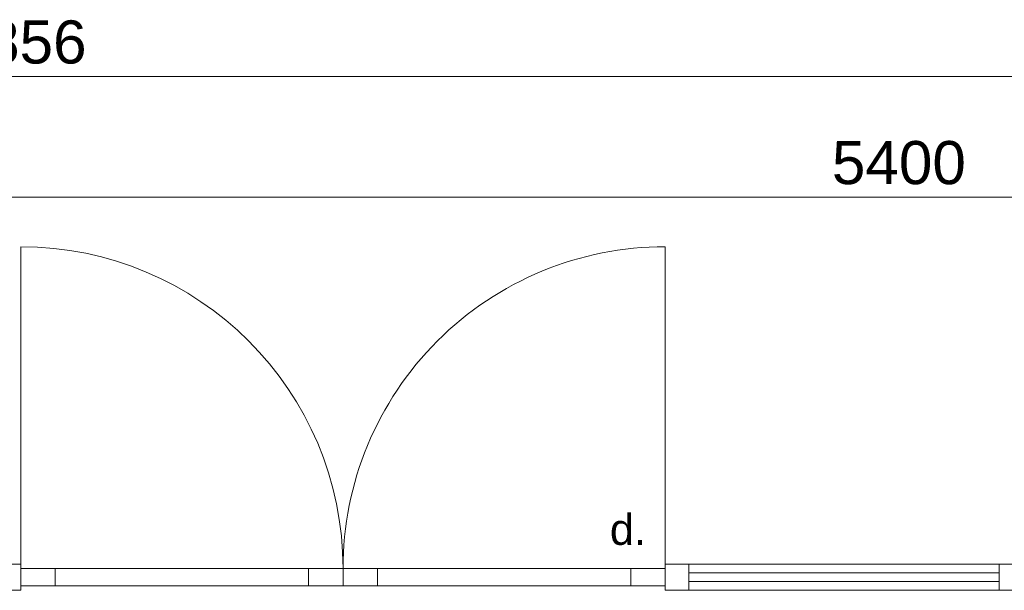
# Model space of a CAD drawing. Header units: millimetres. Extents: x 24475 to 74671, y -6152 to 32037.
# Tile 6 of 36: x 34513 to 37367, y 2495 to 4150. Entities that reach past the tile are written whole.
import ezdxf

# ---------------------------------------------------------------- set-up
doc = ezdxf.new("R2010")
doc.units = ezdxf.units.MM
doc.layers.add('00_Algemeen', color=7, linetype='Continuous', lineweight=9, true_color=0x00a600)
doc.layers.add('00_Algemeen-50', color=7, linetype='Continuous', lineweight=9)
doc.layers.add('30_Kozijnen-ramen-deuren', color=7, linetype='Continuous', lineweight=9)
doc.styles.add('Arial_1', font='arial.ttf', dxfattribs={"height": 125})
doc.styles.add('Arial_7', font='arial.ttf', dxfattribs={"height": 90})
doc.dimstyles.new('00_AEE_maatvoering_2_5mm', dxfattribs={"dimscale": 304.8, "dimtxt": 127.532425, "dimasz": 0.459318, "dimexe": 0.246063, "dimexo": 0.0625, "dimgap": 0, "dimtad": 1, "dimdec": 0, "dimzin": 0, "dimdsep": 46, "dimtxsty": 'Arial_1', "dimblk1": 'DOTSMALL', "dimblk2": 'DOTSMALL', "dimsah": 1, "dimcen": 0.09, "dimdle": 0.246063, "dimazin": 0, "dimtfac": 1, "dimtdec": 4, "dimtix": 1, "dimtmove": 0, "dimatfit": 3, "dimfxl": 0.246063, "dimfxlon": 1, "dimtvp": 1, "dimtolj": 1, "dimtzin": 0, "dimarcsym": 2})

# ---------------------------------------------------------------- blocks, each defined once
blk = doc.blocks.new('Rectangular Mullion - 21_AEE_aluminium_CS50-8201947-02 tweede verdieping - D')
at = {"layer": '30_Kozijnen-ramen-deuren'}
for p, q in [((-34, 38), (34, 38)), ((-34, -38), (-34, 38)), ((34, 38), (34, -38)), ((34, -38), (-34, -38))]:
    blk.add_line(p, q, dxfattribs=at)
blk = doc.blocks.new('32_AEE_VO_Vliesgevel Paneel - Dubbele Deur Paneel-8201956-02 tweede verdieping - D')
at = {"layer": '30_Kozijnen-ramen-deuren'}
for p, q in [((-934, 25), (-834, 25)), ((-834, 25), (-100, 25)), ((-834, 25), (-834, -25)), ((-100, 25), (0, 25)), ((-100, -25), (-100, 25)), ((100, 25), (0, 25)), ((0, 25), (0, -25)), ((0, 25), (0, -25)), ((834, 25), (100, 25)), ((100, -25), (100, 25)), ((834, 25), (834, -25)), ((934, 25), (834, 25)), ((-834, -25), (-934, -25)), ((-100, -25), (-834, -25)), ((0, -25), (-100, -25)), ((0, -25), (100, -25)), ((100, -25), (834, -25)), ((834, -25), (934, -25))]:
    blk.add_line(p, q, dxfattribs=at)
blk = doc.blocks.new('System Panel - 31_AEE_glas-8201955-02 tweede verdieping - D')
at = {"layer": '30_Kozijnen-ramen-deuren'}
for p, q in [((450, 12.5), (-450, 12.5)), ((-450, 12.5), (-450, -12.5)), ((450, -12.5), (450, 12.5)), ((-450, -12.5), (450, -12.5))]:
    blk.add_line(p, q, dxfattribs=at)
blk = doc.blocks.new('Rectangular Mullion - 21_AEE_aluminium_CS50-6773734-02 tweede verdieping - D')
at = {"layer": '30_Kozijnen-ramen-deuren'}
for p, q in [((36020.5, 2570.5), (36920.5, 2570.5)), ((36020.5, 2494.5), (36920.5, 2494.5))]:
    blk.add_line(p, q, dxfattribs=at)
blk = doc.blocks.new('Rectangular Mullion - 21_AEE_aluminium_CS50-8201948-02 tweede verdieping - D')
at = {"layer": '30_Kozijnen-ramen-deuren'}
for p, q in [((-34, 38), (34, 38)), ((-34, -38), (-34, 38)), ((34, 38), (34, -38)), ((34, -38), (-34, -38))]:
    blk.add_line(p, q, dxfattribs=at)
blk = doc.blocks.new('30_AEE_VO_draairichting - 30_AEE_VO_draairichting-8202001-02 tweede verdieping - D')
at = {"layer": '30_Kozijnen-ramen-deuren'}
blk.add_line((-467, -934), (-467, -13), dxfattribs=at)
blk.add_arc((-467, 0), 934, 270, 0, dxfattribs=at)
blk = doc.blocks.new('30_AEE_VO_draairichting - 30_AEE_VO_draairichting-8202006-02 tweede verdieping - D')
at = {"layer": '30_Kozijnen-ramen-deuren'}
blk.add_line((-467, 934), (-467, 13), dxfattribs=at)
blk.add_arc((-467, 0), 934, 360, 90, dxfattribs=at)
blk = doc.blocks.new('DIMBLOCK37-02 tweede verdieping - D')
at = {"layer": '00_Algemeen-50', "transparency": 16777216}
h = blk.add_hatch(color=256, dxfattribs=at)
edge = h.paths.add_edge_path()
edge.add_arc((29033.9, 3985.7), 17.5, 0, 360)
h = blk.add_hatch(color=256, dxfattribs=at)
edge = h.paths.add_edge_path()
edge.add_arc((39890, 3985.7), 17.5, 0, 360)
for p, q in [((29033.9, 3985.7), (29033.9, 4060.7)), ((39890, 3985.7), (39890, 4060.7)), ((29033.9, 3985.7), (39965, 3985.7)), ((29033.9, 3985.7), (29033.9, 3910.7)), ((39890, 3985.7), (39890, 3910.7))]:
    blk.add_line(p, q, dxfattribs=at)
for centre in [(29033.9, 3985.7), (39890, 3985.7)]:
    blk.add_circle(centre, 17.5, dxfattribs=at)
at = {"layer": '00_Algemeen-50', "color": 0, "transparency": 16777216, "insert": (34221.6, 4148), "char_height": 125, "width": 576.839, "attachment_point": 1, "line_spacing_factor": 0.941778, "style": 'Arial_1'}
blk.add_mtext('10856', dxfattribs=at)
blk = doc.blocks.new('_DotSmall')
at = {"color": 0, "linetype": 'ByBlock', "const_width": 0.5}
blk.add_lwpolyline([(-0.0625, 0, 1), (0.0625, 0, 1)], format="xyb", close=True, dxfattribs=at)
blk = doc.blocks.new('DIMBLOCK68-02 tweede verdieping - D')
at = {"layer": '00_Algemeen-50', "transparency": 16777216}
h = blk.add_hatch(color=256, dxfattribs=at)
edge = h.paths.add_edge_path()
edge.add_arc((34360, 3635.7), 17.5, 0, 360)
h = blk.add_hatch(color=256, dxfattribs=at)
edge = h.paths.add_edge_path()
edge.add_arc((39760, 3635.7), 17.5, 0, 360)
for p, q in [((34360, 3635.7), (34360, 3710.7)), ((39760, 3635.7), (39760, 3710.7)), ((34360, 3635.7), (39760, 3635.7)), ((34360, 3635.7), (34360, 3560.7)), ((39760, 3635.7), (39760, 3560.7))]:
    blk.add_line(p, q, dxfattribs=at)
for centre in [(34360, 3635.7), (39760, 3635.7)]:
    blk.add_circle(centre, 17.5, dxfattribs=at)
at = {"layer": '00_Algemeen-50', "color": 0, "transparency": 16777216, "insert": (36867.7, 3798), "char_height": 125, "width": 461.471, "attachment_point": 1, "line_spacing_factor": 0.941778, "style": 'Arial_1'}
blk.add_mtext('5400', dxfattribs=at)

msp = doc.modelspace()

# ---------------------------------------------------------------- block references
at = {"layer": '30_Kozijnen-ramen-deuren'}
for name, p in [('30_AEE_VO_draairichting - 30_AEE_VO_draairichting-8202006-02 tweede verdieping - D', (34983.5, 2557.5)), ('Rectangular Mullion - 21_AEE_aluminium_CS50-6773734-02 tweede verdieping - D', (432, 0))]:
    msp.add_blockref(name, p, dxfattribs=at)
at = {"layer": '30_Kozijnen-ramen-deuren', "rotation": 180}
for name, p in [('30_AEE_VO_draairichting - 30_AEE_VO_draairichting-8202001-02 tweede verdieping - D', (35917.5, 2557.5)), ('32_AEE_VO_Vliesgevel Paneel - Dubbele Deur Paneel-8201956-02 tweede verdieping - D', (35450.5, 2532.5)), ('System Panel - 31_AEE_glas-8201955-02 tweede verdieping - D', (36902.5, 2532.5))]:
    msp.add_blockref(name, p, dxfattribs=at)
at = {"layer": '30_Kozijnen-ramen-deuren', "extrusion": (0, 0, -1)}
for name, p in [('Rectangular Mullion - 21_AEE_aluminium_CS50-8201947-02 tweede verdieping - D', (-34482.5, 2532.5)), ('Rectangular Mullion - 21_AEE_aluminium_CS50-8201947-02 tweede verdieping - D', (-36418.5, 2532.5)), ('Rectangular Mullion - 21_AEE_aluminium_CS50-8201948-02 tweede verdieping - D', (-37386.5, 2532.5))]:
    msp.add_blockref(name, p, dxfattribs=at)

# ---------------------------------------------------------------- texts
at = {"layer": '00_Algemeen', "color": 7, "lineweight": 18, "insert": (36224.1, 2716.4), "char_height": 90, "width": 124.262, "attachment_point": 1, "style": 'Arial_7'}
msp.add_mtext('d.', dxfattribs=at)

# ---------------------------------------------------------------- dimensions: what is measured, and where the dimension line sits
at = {"layer": '00_Algemeen', "color": 7}
for base, p1, p2, override, picture, middle in [((39890, 3985.7), (29033.9, 4060.7), (39890, 4060.7), {"dimpost": '<>', "dimfxl": 10856.047213}, 'DIMBLOCK37-02 tweede verdieping - D', (34462, 4049.5)), ((39760, 3635.7), (34360, 3710.7), (39760, 3710.7), {"dimpost": '<>', "dimfxl": 5399.999999}, 'DIMBLOCK68-02 tweede verdieping - D', (37060, 3699.5))]:
    dim = msp.add_linear_dim(base=base, p1=p1, p2=p2, dimstyle='00_AEE_maatvoering_2_5mm', override=override, dxfattribs=at)
    dim.commit()
    dim.dimension.update_dxf_attribs({"geometry": picture, "text_midpoint": middle})

doc.saveas('drawing.dxf')
